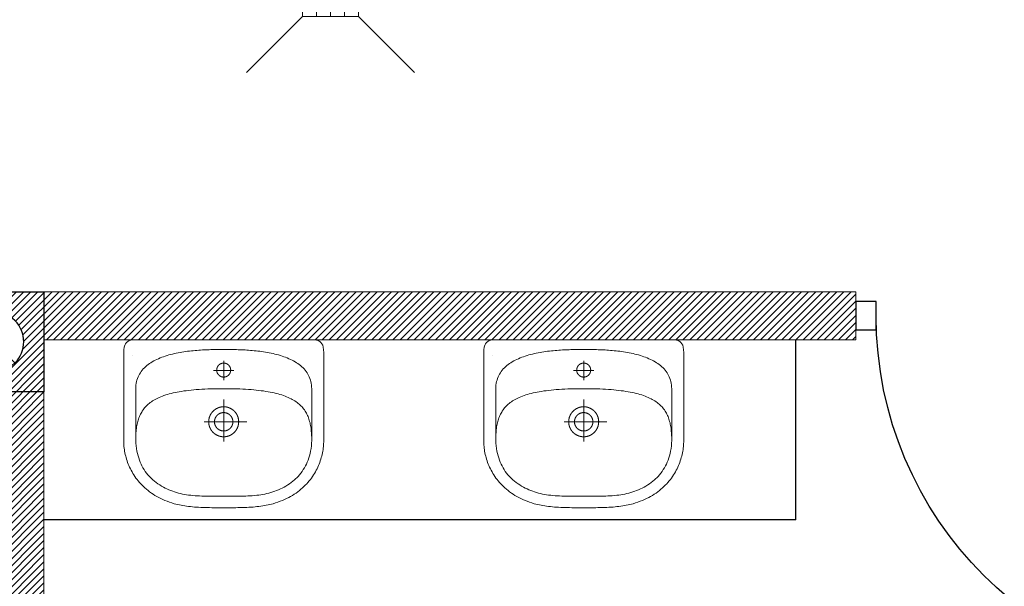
# Model space of a CAD drawing. Header units: inches. Extents: x 27484 to 71626, y -45113 to 39.
# Tile 213 of 256: x 34201 to 34448, y -23283 to -23141. Entities that reach past the tile are written whole.
import ezdxf
from ezdxf.enums import TextEntityAlignment as Align

# ---------------------------------------------------------------- set-up
doc = ezdxf.new("R2010")
doc.units = ezdxf.units.IN
doc.header["$LTSCALE"] = 50
doc.header["$MEASUREMENT"] = 0
for name, color, linetype, lineweight in [('A-ARMATURA', 45, 'Continuous', 5), ('A-SCIANY', 5, 'Continuous', 18), ('A-SLUSARKA', 4, 'Continuous', 13), ('A-ść. istn.', 8, 'Continuous', 0), ('R-MET-DRZ', 7, 'Continuous', 15)]:
    doc.layers.add(name, color=color, linetype=linetype, lineweight=lineweight)
for name, color, linetype in [('B-IWE', 2, 'Continuous'), ('B-IWE-KAN', 7, 'Continuous'), ('R-MET-IWE', 2, 'Continuous'), ('rz_wentylacja', 10, 'Continuous'), ('S-DRZ-', 7, 'Continuous'), ('S-DRZ-O', 7, 'Continuous'), ('S-DRZ-SKRZYD', 5, 'Continuous'), ('S-DRZ-WEGAR', 7, 'Continuous')]:
    doc.layers.add(name, color=color, linetype=linetype)
doc.styles.get("Standard").update_dxf_attribs({"font": 'romans.shx'})

# ---------------------------------------------------------------- blocks, each defined once
blk = doc.blocks.new('A$C3A7D2EB8')
at = {"layer": 'A-ARMATURA'}
for p, q in [((22.71, 16.63), (22.71, 16.63)), ((1.75, 12.95), (1.75, 12.95)), ((2.3, 0.03), (2.3, 0.03)), ((3.75, 0.03), (3.75, 0.03))]:
    blk.add_line(p, q, dxfattribs=at)
for points in [[(-0.01, -21.47), (-0.62, -21.46), (-1.23, -21.46), (-1.83, -21.46), (-2.42, -21.46), (-3, -21.45), (-3.57, -21.44), (-4.14, -21.43), (-4.69, -21.41), (-5.23, -21.39), (-5.77, -21.37), (-6.3, -21.34), (-6.82, -21.31), (-7.33, -21.28), (-7.83, -21.24), (-8.32, -21.19), (-8.8, -21.13), (-9.28, -21.07), (-9.75, -21.01), (-10.21, -20.93), (-10.66, -20.85), (-11.1, -20.76), (-11.53, -20.67), (-11.96, -20.56), (-12.38, -20.45), (-12.38, -20.45), (-12.98, -20.26), (-13.57, -20.07), (-14.14, -19.86), (-14.69, -19.64), (-15.22, -19.41), (-15.74, -19.16), (-16.25, -18.91), (-16.73, -18.64), (-17.2, -18.37), (-17.66, -18.08), (-18.1, -17.78), (-18.52, -17.48), (-18.93, -17.17), (-19.32, -16.85), (-19.7, -16.52), (-20.06, -16.18), (-20.41, -15.84), (-20.75, -15.49), (-21.07, -15.13), (-21.38, -14.77), (-21.67, -14.4), (-21.95, -14.03), (-22.21, -13.65), (-22.46, -13.27), (-22.7, -12.89), (-22.93, -12.5), (-23.14, -12.11), (-23.34, -11.72), (-23.53, -11.32), (-23.71, -10.92), (-23.87, -10.53), (-24.02, -10.13), (-24.16, -9.73), (-24.29, -9.33), (-24.41, -8.93), (-24.52, -8.53), (-24.61, -8.13), (-24.7, -7.73), (-24.77, -7.34), (-24.84, -6.95), (-24.89, -6.56), (-24.93, -6.17), (-24.97, -5.79), (-24.99, -5.41), (-25, -5.03), (-25.01, -4.67), (-25.01, -4.67), (-25.01, 17.36), (-24.98, 18.05), (-24.9, 18.65), (-24.76, 19.14), (-24.57, 19.55), (-24.31, 19.88), (-24, 20.13), (-23.63, 20.32), (-23.19, 20.44), (-22.69, 20.51), (-22.13, 20.53), (-0.01, 20.53), (22.12, 20.53), (22.68, 20.51), (23.18, 20.44), (23.61, 20.32), (23.99, 20.13), (24.3, 19.88), (24.55, 19.55), (24.75, 19.14), (24.88, 18.65), (24.97, 18.05), (24.99, 17.36), (24.99, -4.67), (24.99, -5.03), (24.97, -5.41), (24.95, -5.79), (24.92, -6.17), (24.87, -6.56), (24.82, -6.95), (24.76, -7.34), (24.68, -7.73), (24.6, -8.13), (24.5, -8.53), (24.4, -8.93), (24.28, -9.33), (24.15, -9.73), (24.01, -10.13), (23.86, -10.53), (23.69, -10.92), (23.52, -11.32), (23.33, -11.72), (23.13, -12.11), (22.91, -12.5), (22.69, -12.89), (22.45, -13.27), (22.2, -13.65), (21.93, -14.03), (21.65, -14.4), (21.36, -14.77), (21.05, -15.13), (20.73, -15.49), (20.4, -15.84), (20.05, -16.18), (19.69, -16.52), (19.31, -16.85), (18.91, -17.17), (18.51, -17.48), (18.08, -17.78), (17.64, -18.08), (17.19, -18.37), (16.72, -18.64), (16.23, -18.91), (15.73, -19.16), (15.21, -19.41), (14.67, -19.64), (14.12, -19.86), (13.55, -20.07), (12.97, -20.26), (12.36, -20.45), (12.36, -20.45), (11.94, -20.56), (11.52, -20.67), (11.08, -20.76), (10.64, -20.85), (10.19, -20.93), (9.73, -21.01), (9.26, -21.07), (8.79, -21.13), (8.3, -21.19), (7.81, -21.24), (7.31, -21.28), (6.8, -21.31), (6.28, -21.34), (5.75, -21.37), (5.22, -21.39), (4.67, -21.41), (4.12, -21.43), (3.56, -21.44), (2.99, -21.45), (2.41, -21.46), (1.82, -21.46), (1.22, -21.46), (0.61, -21.46), (-0.01, -21.47)], [(-0.01, -18.53), (0.52, -18.54), (1.05, -18.54), (1.59, -18.54), (2.14, -18.55), (2.69, -18.55), (3.24, -18.55), (3.8, -18.55), (4.36, -18.55), (4.92, -18.54), (5.48, -18.53), (6.04, -18.51), (6.6, -18.48), (7.15, -18.45), (7.69, -18.41), (8.23, -18.36), (8.76, -18.3), (9.28, -18.23), (9.79, -18.15), (10.3, -18.05), (10.8, -17.93), (11.29, -17.81), (11.78, -17.67), (12.27, -17.52), (12.75, -17.35), (13.23, -17.17), (13.7, -16.97), (14.17, -16.76), (14.63, -16.54), (15.08, -16.3), (15.54, -16.04), (15.98, -15.77), (16.42, -15.48), (16.85, -15.17), (17.28, -14.85), (17.71, -14.51), (18.56, -13.69), (18.93, -13.26), (19.28, -12.83), (19.6, -12.39), (19.9, -11.94), (20.17, -11.49), (20.42, -11.02), (20.65, -10.54), (20.87, -10.04), (21.06, -9.53), (21.24, -9), (21.41, -8.46), (21.56, -7.9), (21.7, -7.32), (21.82, -6.65), (21.91, -5.99), (21.97, -5.32), (21.99, -4.64), (21.99, 8.3), (21.98, 8.76), (21.93, 9.21), (21.87, 9.64), (21.78, 10.06), (21.67, 10.46), (21.55, 10.85), (21.39, 11.23), (21.22, 11.6), (21.03, 11.95), (20.83, 12.29), (20.6, 12.61), (20.35, 12.92), (20.09, 13.23), (19.82, 13.51), (19.52, 13.79), (19.22, 14.06), (18.89, 14.31), (18.56, 14.56), (18.21, 14.79), (17.85, 15.01), (17.48, 15.22), (17.09, 15.43), (16.7, 15.62), (16.29, 15.8), (15.88, 15.98), (15.46, 16.14), (15.03, 16.3), (14.59, 16.44), (14.15, 16.58), (13.7, 16.72), (13.25, 16.84), (12.79, 16.95), (12.32, 17.06), (11.86, 17.16), (11.39, 17.26), (10.91, 17.35), (10.44, 17.43), (9.97, 17.5), (9.49, 17.57), (9.02, 17.64), (8.55, 17.69), (8.07, 17.75), (7.61, 17.8), (7.14, 17.84), (6.68, 17.88), (6.22, 17.91), (5.77, 17.94), (5.32, 17.97), (4.88, 17.99), (4.44, 18.01), (4.02, 18.03), (3.6, 18.05), (3.19, 18.06), (2.79, 18.07), (2.4, 18.08), (2.01, 18.08), (1.65, 18.09), (1.29, 18.09), (0.94, 18.09), (0.61, 18.09), (0.3, 18.09), (-0.01, 18.09), (-0.01, 18.09), (-0.31, 18.09), (-0.63, 18.09), (-0.96, 18.09), (-1.3, 18.09), (-1.66, 18.09), (-2.03, 18.08), (-2.41, 18.08), (-2.8, 18.07), (-3.2, 18.06), (-3.61, 18.05), (-4.03, 18.03), (-4.46, 18.01), (-4.89, 17.99), (-5.34, 17.97), (-5.78, 17.94), (-6.24, 17.91), (-6.69, 17.88), (-7.16, 17.84), (-7.62, 17.8), (-8.09, 17.75), (-8.56, 17.69), (-9.03, 17.64), (-9.51, 17.57), (-9.98, 17.5), (-10.46, 17.43), (-10.93, 17.35), (-11.4, 17.26), (-11.87, 17.16), (-12.34, 17.06), (-12.8, 16.95), (-13.26, 16.84), (-13.72, 16.72), (-14.17, 16.58), (-14.61, 16.44), (-15.05, 16.3), (-15.47, 16.14), (-15.9, 15.98), (-16.31, 15.8), (-16.71, 15.62), (-17.11, 15.43), (-17.49, 15.22), (-17.86, 15.01), (-18.23, 14.79), (-18.57, 14.56), (-18.91, 14.31), (-19.23, 14.06), (-19.54, 13.79), (-19.83, 13.51), (-20.11, 13.23), (-20.37, 12.92), (-20.61, 12.61), (-20.84, 12.29), (-21.05, 11.95), (-21.24, 11.6), (-21.41, 11.23), (-21.56, 10.85), (-21.69, 10.46), (-21.8, 10.06), (-21.89, 9.64), (-21.95, 9.21), (-21.99, 8.76), (-22.01, 8.3), (-22.01, 8.3), (-22.01, -4.64), (-21.98, -5.32), (-21.92, -5.99), (-21.84, -6.65), (-21.72, -7.32), (-21.58, -7.9), (-21.42, -8.46), (-21.26, -9), (-21.08, -9.53), (-20.88, -10.04), (-20.67, -10.54), (-20.44, -11.02), (-20.19, -11.49), (-19.91, -11.94), (-19.62, -12.39), (-19.3, -12.83), (-18.95, -13.26), (-18.58, -13.69), (-17.72, -14.51), (-17.3, -14.85), (-16.87, -15.17), (-16.44, -15.48), (-16, -15.77), (-15.55, -16.04), (-15.1, -16.3), (-14.64, -16.54), (-14.18, -16.76), (-13.72, -16.97), (-13.24, -17.17), (-12.77, -17.35), (-12.29, -17.52), (-11.8, -17.67), (-11.31, -17.81), (-10.81, -17.93), (-10.31, -18.05), (-9.81, -18.15), (-9.3, -18.23), (-8.78, -18.3), (-8.25, -18.36), (-7.71, -18.41), (-7.16, -18.45), (-6.61, -18.48), (-6.06, -18.51), (-5.5, -18.53), (-4.94, -18.54), (-4.38, -18.55), (-3.82, -18.55), (-3.26, -18.55), (-2.7, -18.55), (-2.15, -18.55), (-1.61, -18.54), (-1.06, -18.54), (-0.53, -18.54)], [(1.75, 12.94), (1.75, 12.97), (1.75, 12.99), (1.75, 13.01), (1.75, 13.04), (1.75, 13.06), (1.74, 13.08), (1.74, 13.11), (1.74, 13.13), (1.74, 13.15), (1.74, 13.17), (1.73, 13.2), (1.73, 13.22), (1.72, 13.24), (1.72, 13.26), (1.72, 13.29), (1.71, 13.31), (1.71, 13.33), (1.7, 13.35), (1.7, 13.38), (1.69, 13.4), (1.68, 13.42), (1.68, 13.44), (1.67, 13.46), (1.66, 13.49), (1.66, 13.51), (1.65, 13.53), (1.64, 13.55), (1.63, 13.57), (1.63, 13.59), (1.62, 13.61), (1.61, 13.64), (1.6, 13.66), (1.59, 13.68), (1.58, 13.7), (1.57, 13.72), (1.56, 13.74), (1.55, 13.76), (1.54, 13.78), (1.53, 13.8), (1.52, 13.82), (1.5, 13.84), (1.49, 13.86), (1.48, 13.88), (1.47, 13.9), (1.46, 13.92), (1.44, 13.94), (1.43, 13.96), (1.42, 13.97), (1.4, 13.99), (1.39, 14.01), (1.38, 14.03), (1.36, 14.05), (1.35, 14.06), (1.33, 14.08), (1.32, 14.1), (1.3, 14.12), (1.29, 14.13), (1.27, 14.15), (1.25, 14.17), (1.24, 14.18), (1.22, 14.2), (1.21, 14.21), (1.19, 14.23), (1.17, 14.25), (1.16, 14.26), (1.14, 14.28), (1.12, 14.29), (1.1, 14.31), (1.08, 14.32), (1.07, 14.33), (1.05, 14.35), (1.03, 14.36), (1.01, 14.37), (0.99, 14.39), (0.97, 14.4), (0.95, 14.41), (0.94, 14.43), (0.92, 14.44), (0.9, 14.45), (0.88, 14.46), (0.86, 14.47), (0.84, 14.48), (0.82, 14.49), (0.8, 14.51), (0.78, 14.52), (0.76, 14.53), (0.73, 14.54), (0.71, 14.54), (0.69, 14.55), (0.67, 14.56), (0.65, 14.57), (0.63, 14.58), (0.61, 14.59), (0.59, 14.6), (0.56, 14.6), (0.54, 14.61), (0.52, 14.62), (0.5, 14.62), (0.48, 14.63), (0.45, 14.64), (0.43, 14.64), (0.41, 14.65), (0.39, 14.65), (0.37, 14.66), (0.34, 14.66), (0.32, 14.67), (0.3, 14.67), (0.28, 14.68), (0.25, 14.68), (0.23, 14.68), (0.21, 14.68), (0.18, 14.69), (0.16, 14.69), (0.14, 14.69), (0.12, 14.69), (0.09, 14.69), (0.07, 14.7), (0.05, 14.7), (0.02, 14.7), (0, 14.7), (-0.02, 14.7), (-0.04, 14.7), (-0.07, 14.7), (-0.09, 14.69), (-0.11, 14.69), (-0.14, 14.69), (-0.16, 14.69), (-0.18, 14.69), (-0.2, 14.69), (-0.23, 14.68), (-0.25, 14.68), (-0.27, 14.68), (-0.29, 14.67), (-0.32, 14.67), (-0.34, 14.66), (-0.36, 14.66), (-0.38, 14.65), (-0.41, 14.65), (-0.43, 14.64), (-0.45, 14.64), (-0.47, 14.63), (-0.5, 14.63), (-0.52, 14.62), (-0.54, 14.61), (-0.56, 14.6), (-0.58, 14.6), (-0.6, 14.59), (-0.63, 14.58), (-0.65, 14.57), (-0.67, 14.56), (-0.69, 14.56), (-0.71, 14.55), (-0.73, 14.54), (-0.75, 14.53), (-0.77, 14.52), (-0.79, 14.51), (-0.81, 14.5), (-0.83, 14.49), (-0.85, 14.47), (-0.87, 14.46), (-0.89, 14.45), (-0.91, 14.44), (-0.93, 14.43), (-0.95, 14.42), (-0.97, 14.4), (-0.99, 14.39), (-1.01, 14.38), (-1.03, 14.36), (-1.05, 14.35), (-1.06, 14.34), (-1.08, 14.32), (-1.1, 14.31), (-1.12, 14.29), (-1.13, 14.28), (-1.15, 14.26), (-1.17, 14.25), (-1.19, 14.23), (-1.2, 14.22), (-1.22, 14.2), (-1.24, 14.19), (-1.25, 14.17), (-1.27, 14.15), (-1.28, 14.14), (-1.3, 14.12), (-1.31, 14.1), (-1.33, 14.09), (-1.34, 14.07), (-1.36, 14.05), (-1.37, 14.03), (-1.39, 14.01), (-1.4, 14), (-1.41, 13.98), (-1.43, 13.96), (-1.44, 13.94), (-1.45, 13.92), (-1.47, 13.9), (-1.48, 13.88), (-1.49, 13.86), (-1.5, 13.84), (-1.51, 13.82), (-1.53, 13.8), (-1.54, 13.78), (-1.55, 13.76), (-1.56, 13.74), (-1.57, 13.72), (-1.58, 13.7), (-1.59, 13.68), (-1.6, 13.66), (-1.61, 13.64), (-1.62, 13.62), (-1.62, 13.6), (-1.63, 13.58), (-1.64, 13.55), (-1.65, 13.53), (-1.66, 13.51), (-1.66, 13.49), (-1.67, 13.47), (-1.68, 13.45), (-1.68, 13.42), (-1.69, 13.4), (-1.7, 13.38), (-1.7, 13.36), (-1.71, 13.34), (-1.71, 13.31), (-1.72, 13.29), (-1.72, 13.27), (-1.72, 13.25), (-1.73, 13.22), (-1.73, 13.2), (-1.73, 13.18), (-1.74, 13.15), (-1.74, 13.13), (-1.74, 13.11), (-1.74, 13.09), (-1.75, 13.06), (-1.75, 13.04), (-1.75, 13.02), (-1.75, 13), (-1.75, 12.97), (-1.75, 12.95), (-1.75, 12.93), (-1.75, 12.9), (-1.75, 12.88), (-1.75, 12.86), (-1.75, 12.83), (-1.74, 12.81), (-1.74, 12.79), (-1.74, 12.77), (-1.74, 12.74), (-1.74, 12.72), (-1.73, 12.7), (-1.73, 12.68), (-1.73, 12.65), (-1.72, 12.63), (-1.72, 12.61), (-1.71, 12.59), (-1.71, 12.56), (-1.7, 12.54), (-1.7, 12.52), (-1.69, 12.5), (-1.68, 12.47), (-1.68, 12.45), (-1.67, 12.43), (-1.67, 12.41), (-1.66, 12.39), (-1.65, 12.37), (-1.64, 12.34), (-1.63, 12.32), (-1.63, 12.3), (-1.62, 12.28), (-1.61, 12.26), (-1.6, 12.24), (-1.59, 12.22), (-1.58, 12.2), (-1.57, 12.18), (-1.56, 12.15), (-1.55, 12.13), (-1.54, 12.11), (-1.53, 12.09), (-1.52, 12.07), (-1.51, 12.05), (-1.49, 12.03), (-1.48, 12.02), (-1.47, 12), (-1.46, 11.98), (-1.44, 11.96), (-1.43, 11.94), (-1.42, 11.92), (-1.4, 11.9), (-1.39, 11.88), (-1.38, 11.87), (-1.36, 11.85), (-1.35, 11.83), (-1.33, 11.81), (-1.32, 11.79), (-1.3, 11.78), (-1.29, 11.76), (-1.27, 11.74), (-1.26, 11.73), (-1.24, 11.71), (-1.22, 11.7), (-1.21, 11.68), (-1.19, 11.66), (-1.17, 11.65), (-1.16, 11.63), (-1.14, 11.62), (-1.12, 11.6), (-1.1, 11.59), (-1.09, 11.57), (-1.07, 11.56), (-1.05, 11.55), (-1.03, 11.53), (-1.01, 11.52), (-0.99, 11.51), (-0.97, 11.49), (-0.96, 11.48), (-0.94, 11.47), (-0.92, 11.46), (-0.9, 11.44), (-0.88, 11.43), (-0.86, 11.42), (-0.84, 11.41), (-0.82, 11.4), (-0.8, 11.39), (-0.78, 11.38), (-0.76, 11.37), (-0.73, 11.36), (-0.71, 11.35), (-0.69, 11.34), (-0.67, 11.33), (-0.65, 11.32), (-0.63, 11.31), (-0.61, 11.31), (-0.59, 11.3), (-0.56, 11.29), (-0.54, 11.28), (-0.52, 11.28), (-0.5, 11.27), (-0.48, 11.26), (-0.46, 11.26), (-0.43, 11.25), (-0.41, 11.25), (-0.39, 11.24), (-0.37, 11.24), (-0.34, 11.23), (-0.32, 11.23), (-0.3, 11.22), (-0.28, 11.22), (-0.25, 11.22), (-0.23, 11.21), (-0.21, 11.21), (-0.19, 11.21), (-0.16, 11.2), (-0.14, 11.2), (-0.12, 11.2), (-0.09, 11.2), (-0.07, 11.2), (-0.05, 11.2), (-0.03, 11.2), (0, 11.2), (0.02, 11.2), (0.04, 11.2), (0.07, 11.2), (0.09, 11.2), (0.11, 11.2), (0.13, 11.2), (0.16, 11.2), (0.18, 11.21), (0.2, 11.21), (0.23, 11.21), (0.25, 11.21), (0.27, 11.22), (0.29, 11.22), (0.32, 11.23), (0.34, 11.23), (0.36, 11.23), (0.38, 11.24), (0.41, 11.24), (0.43, 11.25), (0.45, 11.26), (0.47, 11.26), (0.49, 11.27), (0.52, 11.28), (0.54, 11.28), (0.56, 11.29), (0.58, 11.3), (0.6, 11.3), (0.62, 11.31), (0.65, 11.32), (0.67, 11.33), (0.69, 11.34), (0.71, 11.35), (0.73, 11.36), (0.75, 11.37), (0.77, 11.38), (0.79, 11.39), (0.81, 11.4), (0.83, 11.41), (0.85, 11.42), (0.87, 11.43), (0.89, 11.44), (0.91, 11.45), (0.93, 11.47), (0.95, 11.48), (0.97, 11.49), (0.99, 11.5), (1.01, 11.52), (1.03, 11.53), (1.04, 11.54), (1.06, 11.56), (1.08, 11.57), (1.1, 11.59), (1.12, 11.6), (1.13, 11.61), (1.15, 11.63), (1.17, 11.65), (1.19, 11.66), (1.2, 11.68), (1.22, 11.69), (1.24, 11.71), (1.25, 11.72), (1.27, 11.74), (1.28, 11.76), (1.3, 11.77), (1.31, 11.79), (1.33, 11.81), (1.34, 11.83), (1.36, 11.84), (1.37, 11.86), (1.39, 11.88), (1.4, 11.9), (1.41, 11.92), (1.43, 11.94), (1.44, 11.95), (1.45, 11.97), (1.47, 11.99), (1.48, 12.01), (1.49, 12.03), (1.5, 12.05), (1.51, 12.07), (1.53, 12.09), (1.54, 12.11), (1.55, 12.13), (1.56, 12.15), (1.57, 12.17), (1.58, 12.19), (1.59, 12.21), (1.6, 12.23), (1.61, 12.25), (1.62, 12.28), (1.62, 12.3), (1.63, 12.32), (1.64, 12.34), (1.65, 12.36), (1.66, 12.38), (1.66, 12.4), (1.67, 12.43), (1.68, 12.45), (1.68, 12.47), (1.69, 12.49), (1.7, 12.51), (1.7, 12.54), (1.71, 12.56), (1.71, 12.58), (1.72, 12.6), (1.72, 12.63), (1.72, 12.65), (1.73, 12.67), (1.73, 12.69), (1.73, 12.72), (1.74, 12.74), (1.74, 12.76), (1.74, 12.78), (1.74, 12.81), (1.75, 12.83), (1.75, 12.85), (1.75, 12.88), (1.75, 12.9), (1.75, 12.92), (1.75, 12.94)], [(3.75, 0.02), (3.75, 0.06), (3.75, 0.09), (3.75, 0.12), (3.75, 0.16), (3.75, 0.19), (3.74, 0.22), (3.74, 0.26), (3.74, 0.29), (3.74, 0.32), (3.74, 0.36), (3.73, 0.39), (3.73, 0.42), (3.73, 0.46), (3.72, 0.49), (3.72, 0.52), (3.71, 0.56), (3.71, 0.59), (3.7, 0.62), (3.7, 0.66), (3.69, 0.69), (3.68, 0.72), (3.68, 0.76), (3.67, 0.79), (3.66, 0.82), (3.66, 0.85), (3.65, 0.89), (3.64, 0.92), (3.63, 0.95), (3.63, 0.99), (3.62, 1.02), (3.61, 1.05), (3.6, 1.08), (3.59, 1.11), (3.58, 1.15), (3.57, 1.18), (3.56, 1.21), (3.55, 1.24), (3.54, 1.27), (3.53, 1.31), (3.51, 1.34), (3.5, 1.37), (3.49, 1.4), (3.48, 1.43), (3.46, 1.46), (3.45, 1.49), (3.44, 1.52), (3.42, 1.55), (3.41, 1.59), (3.4, 1.62), (3.38, 1.65), (3.37, 1.68), (3.35, 1.71), (3.34, 1.74), (3.32, 1.77), (3.31, 1.8), (3.29, 1.83), (3.27, 1.85), (3.26, 1.88), (3.24, 1.91), (3.22, 1.94), (3.21, 1.97), (3.19, 2), (3.17, 2.03), (3.15, 2.06), (3.14, 2.08), (3.12, 2.11), (3.1, 2.14), (3.08, 2.17), (3.06, 2.19), (3.04, 2.22), (3.02, 2.25), (3, 2.28), (2.98, 2.3), (2.96, 2.33), (2.94, 2.36), (2.92, 2.38), (2.9, 2.41), (2.88, 2.43), (2.85, 2.46), (2.83, 2.49), (2.81, 2.51), (2.79, 2.54), (2.76, 2.56), (2.74, 2.59), (2.72, 2.61), (2.7, 2.63), (2.67, 2.66), (2.65, 2.68), (2.63, 2.71), (2.6, 2.73), (2.58, 2.75), (2.55, 2.77), (2.53, 2.8), (2.5, 2.82), (2.48, 2.84), (2.45, 2.86), (2.43, 2.89), (2.4, 2.91), (2.38, 2.93), (2.35, 2.95), (2.32, 2.97), (2.3, 2.99), (2.27, 3.01), (2.24, 3.03), (2.22, 3.05), (2.19, 3.07), (2.16, 3.09), (2.13, 3.11), (2.11, 3.13), (2.08, 3.15), (2.05, 3.17), (2.02, 3.19), (1.99, 3.2), (1.97, 3.22), (1.94, 3.24), (1.91, 3.26), (1.88, 3.27), (1.85, 3.29), (1.82, 3.31), (1.79, 3.32), (1.76, 3.34), (1.73, 3.35), (1.7, 3.37), (1.67, 3.38), (1.64, 3.4), (1.61, 3.41), (1.58, 3.43), (1.55, 3.44), (1.52, 3.46), (1.49, 3.47), (1.46, 3.48), (1.43, 3.49), (1.4, 3.51), (1.37, 3.52), (1.33, 3.53), (1.3, 3.54), (1.27, 3.56), (1.24, 3.57), (1.21, 3.58), (1.18, 3.59), (1.14, 3.6), (1.11, 3.61), (1.08, 3.62), (1.05, 3.63), (1.02, 3.64), (0.98, 3.65), (0.95, 3.65), (0.92, 3.66), (0.89, 3.67), (0.85, 3.68), (0.82, 3.69), (0.79, 3.69), (0.75, 3.7), (0.72, 3.71), (0.69, 3.71), (0.66, 3.72), (0.62, 3.73), (0.59, 3.73), (0.56, 3.74), (0.52, 3.74), (0.49, 3.75), (0.46, 3.75), (0.42, 3.75), (0.39, 3.76), (0.36, 3.76), (0.32, 3.76), (0.29, 3.77), (0.26, 3.77), (0.22, 3.77), (0.19, 3.77), (0.16, 3.77), (0.12, 3.78), (0.09, 3.78), (0.05, 3.78), (0.02, 3.78), (-0.01, 3.78), (-0.05, 3.78), (-0.08, 3.78), (-0.11, 3.78), (-0.15, 3.77), (-0.18, 3.77), (-0.21, 3.77), (-0.25, 3.77), (-0.28, 3.77), (-0.31, 3.76), (-0.35, 3.76), (-0.38, 3.76), (-0.41, 3.75), (-0.45, 3.75), (-0.48, 3.75), (-0.51, 3.74), (-0.55, 3.74), (-0.58, 3.73), (-0.61, 3.73), (-0.65, 3.72), (-0.68, 3.72), (-0.71, 3.71), (-0.75, 3.7), (-0.78, 3.7), (-0.81, 3.69), (-0.84, 3.68), (-0.88, 3.67), (-0.91, 3.67), (-0.94, 3.66), (-0.97, 3.65), (-1.01, 3.64), (-1.04, 3.63), (-1.07, 3.62), (-1.1, 3.61), (-1.14, 3.6), (-1.17, 3.59), (-1.2, 3.58), (-1.23, 3.57), (-1.26, 3.56), (-1.29, 3.55), (-1.33, 3.54), (-1.36, 3.52), (-1.39, 3.51), (-1.42, 3.5), (-1.45, 3.49), (-1.48, 3.47), (-1.51, 3.46), (-1.54, 3.45), (-1.57, 3.43), (-1.6, 3.42), (-1.63, 3.4), (-1.66, 3.39), (-1.69, 3.37), (-1.72, 3.36), (-1.75, 3.34), (-1.78, 3.33), (-1.81, 3.31), (-1.84, 3.29), (-1.87, 3.28), (-1.9, 3.26), (-1.93, 3.24), (-1.96, 3.23), (-1.99, 3.21), (-2.01, 3.19), (-2.04, 3.17), (-2.07, 3.15), (-2.1, 3.13), (-2.13, 3.12), (-2.15, 3.1), (-2.18, 3.08), (-2.21, 3.06), (-2.24, 3.04), (-2.26, 3.02), (-2.29, 3), (-2.32, 2.98), (-2.34, 2.96), (-2.37, 2.93), (-2.39, 2.91), (-2.42, 2.89), (-2.45, 2.87), (-2.47, 2.85), (-2.5, 2.83), (-2.52, 2.8), (-2.55, 2.78), (-2.57, 2.76), (-2.59, 2.73), (-2.62, 2.71), (-2.64, 2.69), (-2.67, 2.66), (-2.69, 2.64), (-2.71, 2.62), (-2.74, 2.59), (-2.76, 2.57), (-2.78, 2.54), (-2.8, 2.52), (-2.83, 2.49), (-2.85, 2.47), (-2.87, 2.44), (-2.89, 2.42), (-2.91, 2.39), (-2.93, 2.36), (-2.95, 2.34), (-2.97, 2.31), (-3, 2.28), (-3.02, 2.26), (-3.03, 2.23), (-3.05, 2.2), (-3.07, 2.18), (-3.09, 2.15), (-3.11, 2.12), (-3.13, 2.09), (-3.15, 2.06), (-3.17, 2.04), (-3.18, 2.01), (-3.2, 1.98), (-3.22, 1.95), (-3.24, 1.92), (-3.25, 1.89), (-3.27, 1.86), (-3.29, 1.83), (-3.3, 1.8), (-3.32, 1.77), (-3.33, 1.74), (-3.35, 1.71), (-3.36, 1.68), (-3.38, 1.65), (-3.39, 1.62), (-3.41, 1.59), (-3.42, 1.56), (-3.43, 1.53), (-3.45, 1.5), (-3.46, 1.47), (-3.47, 1.44), (-3.49, 1.41), (-3.5, 1.38), (-3.51, 1.35), (-3.52, 1.31), (-3.53, 1.28), (-3.54, 1.25), (-3.56, 1.22), (-3.57, 1.19), (-3.58, 1.16), (-3.59, 1.12), (-3.6, 1.09), (-3.61, 1.06), (-3.61, 1.03), (-3.62, 0.99), (-3.63, 0.96), (-3.64, 0.93), (-3.65, 0.9), (-3.66, 0.86), (-3.66, 0.83), (-3.67, 0.8), (-3.68, 0.77), (-3.68, 0.73), (-3.69, 0.7), (-3.7, 0.67), (-3.7, 0.63), (-3.71, 0.6), (-3.71, 0.57), (-3.72, 0.53), (-3.72, 0.5), (-3.72, 0.47), (-3.73, 0.43), (-3.73, 0.4), (-3.73, 0.37), (-3.74, 0.33), (-3.74, 0.3), (-3.74, 0.27), (-3.74, 0.23), (-3.75, 0.2), (-3.75, 0.17), (-3.75, 0.13), (-3.75, 0.1), (-3.75, 0.07), (-3.75, 0.03), (-3.75, 0), (-3.75, -0.04), (-3.75, -0.07), (-3.75, -0.1), (-3.75, -0.14), (-3.74, -0.17), (-3.74, -0.2), (-3.74, -0.24), (-3.74, -0.27), (-3.74, -0.3), (-3.73, -0.34), (-3.73, -0.37), (-3.73, -0.4), (-3.72, -0.44), (-3.72, -0.47), (-3.71, -0.5), (-3.71, -0.54), (-3.7, -0.57), (-3.7, -0.6), (-3.69, -0.64), (-3.68, -0.67), (-3.68, -0.7), (-3.67, -0.73), (-3.66, -0.77), (-3.66, -0.8), (-3.65, -0.83), (-3.64, -0.87), (-3.63, -0.9), (-3.63, -0.93), (-3.62, -0.96), (-3.61, -1), (-3.6, -1.03), (-3.59, -1.06), (-3.58, -1.09), (-3.57, -1.12), (-3.56, -1.16), (-3.55, -1.19), (-3.54, -1.22), (-3.53, -1.25), (-3.51, -1.28), (-3.5, -1.31), (-3.49, -1.35), (-3.48, -1.38), (-3.46, -1.41), (-3.45, -1.44), (-3.44, -1.47), (-3.43, -1.5), (-3.41, -1.53), (-3.4, -1.56), (-3.38, -1.59), (-3.37, -1.62), (-3.35, -1.65), (-3.34, -1.68), (-3.32, -1.71), (-3.31, -1.74), (-3.29, -1.77), (-3.27, -1.8), (-3.26, -1.83), (-3.24, -1.86), (-3.22, -1.89), (-3.21, -1.92), (-3.19, -1.94), (-3.17, -1.97), (-3.15, -2), (-3.14, -2.03), (-3.12, -2.06), (-3.1, -2.09), (-3.08, -2.11), (-3.06, -2.14), (-3.04, -2.17), (-3.02, -2.19), (-3, -2.22), (-2.98, -2.25), (-2.96, -2.28), (-2.94, -2.3), (-2.92, -2.33), (-2.9, -2.35), (-2.88, -2.38), (-2.85, -2.41), (-2.83, -2.43), (-2.81, -2.46), (-2.79, -2.48), (-2.77, -2.51), (-2.74, -2.53), (-2.72, -2.55), (-2.7, -2.58), (-2.67, -2.6), (-2.65, -2.63), (-2.63, -2.65), (-2.6, -2.67), (-2.58, -2.7), (-2.55, -2.72), (-2.53, -2.74), (-2.5, -2.77), (-2.48, -2.79), (-2.45, -2.81), (-2.43, -2.83), (-2.4, -2.85), (-2.38, -2.87), (-2.35, -2.9), (-2.32, -2.92), (-2.3, -2.94), (-2.27, -2.96), (-2.24, -2.98), (-2.22, -3), (-2.19, -3.02), (-2.16, -3.04), (-2.13, -3.06), (-2.11, -3.08), (-2.08, -3.09), (-2.05, -3.11), (-2.02, -3.13), (-1.99, -3.15), (-1.97, -3.17), (-1.94, -3.18), (-1.91, -3.2), (-1.88, -3.22), (-1.85, -3.23), (-1.82, -3.25), (-1.79, -3.27), (-1.76, -3.28), (-1.73, -3.3), (-1.7, -3.31), (-1.67, -3.33), (-1.64, -3.34), (-1.61, -3.36), (-1.58, -3.37), (-1.55, -3.39), (-1.52, -3.4), (-1.49, -3.41), (-1.46, -3.43), (-1.43, -3.44), (-1.4, -3.45), (-1.37, -3.47), (-1.33, -3.48), (-1.3, -3.49), (-1.27, -3.5), (-1.24, -3.51), (-1.21, -3.52), (-1.18, -3.53), (-1.14, -3.54), (-1.11, -3.55), (-1.08, -3.56), (-1.05, -3.57), (-1.02, -3.58), (-0.98, -3.59), (-0.95, -3.6), (-0.92, -3.61), (-0.89, -3.62), (-0.85, -3.62), (-0.82, -3.63), (-0.79, -3.64), (-0.75, -3.65), (-0.72, -3.65), (-0.69, -3.66), (-0.66, -3.66), (-0.62, -3.67), (-0.59, -3.68), (-0.56, -3.68), (-0.52, -3.69), (-0.49, -3.69), (-0.46, -3.69), (-0.42, -3.7), (-0.39, -3.7), (-0.36, -3.71), (-0.32, -3.71), (-0.29, -3.71), (-0.26, -3.71), (-0.22, -3.72), (-0.19, -3.72), (-0.16, -3.72), (-0.12, -3.72), (-0.09, -3.72), (-0.06, -3.72), (-0.02, -3.72), (0.01, -3.72), (0.05, -3.72), (0.08, -3.72), (0.11, -3.72), (0.15, -3.72), (0.18, -3.72), (0.21, -3.72), (0.25, -3.71), (0.28, -3.71), (0.31, -3.71), (0.35, -3.71), (0.38, -3.7), (0.41, -3.7), (0.45, -3.7), (0.48, -3.69), (0.51, -3.69), (0.55, -3.68), (0.58, -3.68), (0.61, -3.67), (0.65, -3.67), (0.68, -3.66), (0.71, -3.65), (0.75, -3.65), (0.78, -3.64), (0.81, -3.63), (0.84, -3.63), (0.88, -3.62), (0.91, -3.61), (0.94, -3.6), (0.97, -3.59), (1.01, -3.59), (1.04, -3.58), (1.07, -3.57), (1.1, -3.56), (1.13, -3.55), (1.17, -3.54), (1.2, -3.53), (1.23, -3.52), (1.26, -3.5), (1.29, -3.49), (1.33, -3.48), (1.36, -3.47), (1.39, -3.46), (1.42, -3.44), (1.45, -3.43), (1.48, -3.42), (1.51, -3.4), (1.54, -3.39), (1.57, -3.38), (1.6, -3.36), (1.63, -3.35), (1.66, -3.33), (1.69, -3.32), (1.72, -3.3), (1.75, -3.29), (1.78, -3.27), (1.81, -3.26), (1.84, -3.24), (1.87, -3.22), (1.9, -3.21), (1.93, -3.19), (1.96, -3.17), (1.99, -3.15), (2.01, -3.14), (2.04, -3.12), (2.07, -3.1), (2.1, -3.08), (2.13, -3.06), (2.15, -3.04), (2.18, -3.02), (2.21, -3), (2.24, -2.98), (2.26, -2.96), (2.29, -2.94), (2.32, -2.92), (2.34, -2.9), (2.37, -2.88), (2.39, -2.86), (2.42, -2.84), (2.44, -2.82), (2.47, -2.79), (2.5, -2.77), (2.52, -2.75), (2.55, -2.73), (2.57, -2.7), (2.59, -2.68), (2.62, -2.66), (2.64, -2.63), (2.67, -2.61), (2.69, -2.59), (2.71, -2.56), (2.74, -2.54), (2.76, -2.51), (2.78, -2.49), (2.8, -2.46), (2.83, -2.44), (2.85, -2.41), (2.87, -2.39), (2.89, -2.36), (2.91, -2.34), (2.93, -2.31), (2.95, -2.28), (2.97, -2.26), (2.99, -2.23), (3.01, -2.2), (3.03, -2.18), (3.05, -2.15), (3.07, -2.12), (3.09, -2.09), (3.11, -2.07), (3.13, -2.04), (3.15, -2.01), (3.17, -1.98), (3.18, -1.95), (3.2, -1.92), (3.22, -1.9), (3.24, -1.87), (3.25, -1.84), (3.27, -1.81), (3.29, -1.78), (3.3, -1.75), (3.32, -1.72), (3.33, -1.69), (3.35, -1.66), (3.36, -1.63), (3.38, -1.6), (3.39, -1.57), (3.41, -1.54), (3.42, -1.51), (3.43, -1.48), (3.45, -1.45), (3.46, -1.42), (3.47, -1.39), (3.49, -1.35), (3.5, -1.32), (3.51, -1.29), (3.52, -1.26), (3.53, -1.23), (3.54, -1.2), (3.56, -1.17), (3.57, -1.13), (3.58, -1.1), (3.59, -1.07), (3.6, -1.04), (3.61, -1), (3.61, -0.97), (3.62, -0.94), (3.63, -0.91), (3.64, -0.88), (3.65, -0.84), (3.66, -0.81), (3.66, -0.78), (3.67, -0.74), (3.68, -0.71), (3.68, -0.68), (3.69, -0.65), (3.7, -0.61), (3.7, -0.58), (3.71, -0.55), (3.71, -0.51), (3.72, -0.48), (3.72, -0.45), (3.72, -0.41), (3.73, -0.38), (3.73, -0.35), (3.73, -0.31), (3.74, -0.28), (3.74, -0.25), (3.74, -0.21), (3.74, -0.18), (3.75, -0.15), (3.75, -0.11), (3.75, -0.08), (3.75, -0.05), (3.75, -0.01), (3.75, 0.02)], [(2.3, 0.02), (2.3, 0.05), (2.3, 0.08), (2.3, 0.1), (2.3, 0.13), (2.3, 0.16), (2.29, 0.18), (2.29, 0.21), (2.29, 0.23), (2.29, 0.26), (2.29, 0.29), (2.28, 0.31), (2.28, 0.34), (2.27, 0.36), (2.27, 0.39), (2.27, 0.42), (2.26, 0.44), (2.26, 0.47), (2.25, 0.49), (2.25, 0.52), (2.24, 0.55), (2.23, 0.57), (2.23, 0.6), (2.22, 0.62), (2.21, 0.65), (2.21, 0.67), (2.2, 0.7), (2.19, 0.72), (2.18, 0.75), (2.18, 0.77), (2.17, 0.8), (2.16, 0.82), (2.15, 0.85), (2.14, 0.87), (2.13, 0.9), (2.12, 0.92), (2.11, 0.94), (2.1, 0.97), (2.09, 0.99), (2.08, 1.02), (2.07, 1.04), (2.05, 1.06), (2.04, 1.09), (2.03, 1.11), (2.02, 1.13), (2, 1.16), (1.99, 1.18), (1.98, 1.2), (1.96, 1.22), (1.95, 1.25), (1.94, 1.27), (1.92, 1.29), (1.91, 1.31), (1.89, 1.33), (1.88, 1.36), (1.86, 1.38), (1.85, 1.4), (1.83, 1.42), (1.81, 1.44), (1.8, 1.46), (1.78, 1.48), (1.77, 1.5), (1.75, 1.52), (1.73, 1.54), (1.71, 1.56), (1.7, 1.58), (1.68, 1.6), (1.66, 1.62), (1.64, 1.64), (1.62, 1.66), (1.6, 1.67), (1.59, 1.69), (1.57, 1.71), (1.55, 1.73), (1.53, 1.75), (1.51, 1.76), (1.49, 1.78), (1.47, 1.8), (1.45, 1.81), (1.43, 1.83), (1.41, 1.85), (1.39, 1.86), (1.36, 1.88), (1.34, 1.89), (1.32, 1.91), (1.3, 1.92), (1.28, 1.94), (1.26, 1.95), (1.23, 1.97), (1.21, 1.98), (1.19, 2), (1.17, 2.01), (1.14, 2.02), (1.12, 2.03), (1.1, 2.05), (1.08, 2.06), (1.05, 2.07), (1.03, 2.08), (1.01, 2.1), (0.98, 2.11), (0.96, 2.12), (0.93, 2.13), (0.91, 2.14), (0.89, 2.15), (0.86, 2.16), (0.84, 2.17), (0.81, 2.18), (0.79, 2.19), (0.76, 2.2), (0.74, 2.21), (0.71, 2.21), (0.69, 2.22), (0.66, 2.23), (0.64, 2.24), (0.61, 2.24), (0.59, 2.25), (0.56, 2.26), (0.54, 2.26), (0.51, 2.27), (0.49, 2.28), (0.46, 2.28), (0.43, 2.29), (0.41, 2.29), (0.38, 2.3), (0.36, 2.3), (0.33, 2.3), (0.3, 2.31), (0.28, 2.31), (0.25, 2.31), (0.23, 2.32), (0.2, 2.32), (0.17, 2.32), (0.15, 2.32), (0.12, 2.32), (0.09, 2.33), (0.07, 2.33), (0.04, 2.33), (0.02, 2.33), (-0.01, 2.33), (-0.04, 2.33), (-0.06, 2.33), (-0.09, 2.33), (-0.12, 2.32), (-0.14, 2.32), (-0.17, 2.32), (-0.19, 2.32), (-0.22, 2.32), (-0.25, 2.31), (-0.27, 2.31), (-0.3, 2.31), (-0.32, 2.3), (-0.35, 2.3), (-0.38, 2.3), (-0.4, 2.29), (-0.43, 2.29), (-0.45, 2.28), (-0.48, 2.28), (-0.51, 2.27), (-0.53, 2.26), (-0.56, 2.26), (-0.58, 2.25), (-0.61, 2.25), (-0.63, 2.24), (-0.66, 2.23), (-0.68, 2.22), (-0.71, 2.22), (-0.73, 2.21), (-0.76, 2.2), (-0.78, 2.19), (-0.81, 2.18), (-0.83, 2.17), (-0.86, 2.16), (-0.88, 2.15), (-0.9, 2.14), (-0.93, 2.13), (-0.95, 2.12), (-0.98, 2.11), (-1, 2.1), (-1.02, 2.09), (-1.05, 2.07), (-1.07, 2.06), (-1.09, 2.05), (-1.12, 2.04), (-1.14, 2.02), (-1.16, 2.01), (-1.19, 2), (-1.21, 1.98), (-1.23, 1.97), (-1.25, 1.96), (-1.27, 1.94), (-1.3, 1.93), (-1.32, 1.91), (-1.34, 1.9), (-1.36, 1.88), (-1.38, 1.87), (-1.4, 1.85), (-1.42, 1.83), (-1.44, 1.82), (-1.46, 1.8), (-1.48, 1.78), (-1.5, 1.77), (-1.52, 1.75), (-1.54, 1.73), (-1.56, 1.71), (-1.58, 1.7), (-1.6, 1.68), (-1.62, 1.66), (-1.64, 1.64), (-1.66, 1.62), (-1.67, 1.6), (-1.69, 1.58), (-1.71, 1.57), (-1.73, 1.55), (-1.75, 1.53), (-1.76, 1.51), (-1.78, 1.49), (-1.8, 1.46), (-1.81, 1.44), (-1.83, 1.42), (-1.84, 1.4), (-1.86, 1.38), (-1.87, 1.36), (-1.89, 1.34), (-1.9, 1.32), (-1.92, 1.3), (-1.93, 1.27), (-1.95, 1.25), (-1.96, 1.23), (-1.97, 1.21), (-1.99, 1.18), (-2, 1.16), (-2.01, 1.14), (-2.03, 1.11), (-2.04, 1.09), (-2.05, 1.07), (-2.06, 1.04), (-2.07, 1.02), (-2.09, 1), (-2.1, 0.97), (-2.11, 0.95), (-2.12, 0.93), (-2.13, 0.9), (-2.14, 0.88), (-2.15, 0.85), (-2.16, 0.83), (-2.17, 0.8), (-2.17, 0.78), (-2.18, 0.75), (-2.19, 0.73), (-2.2, 0.7), (-2.21, 0.68), (-2.21, 0.65), (-2.22, 0.63), (-2.23, 0.6), (-2.23, 0.58), (-2.24, 0.55), (-2.25, 0.53), (-2.25, 0.5), (-2.26, 0.47), (-2.26, 0.45), (-2.27, 0.42), (-2.27, 0.4), (-2.27, 0.37), (-2.28, 0.34), (-2.28, 0.32), (-2.28, 0.29), (-2.29, 0.27), (-2.29, 0.24), (-2.29, 0.21), (-2.29, 0.19), (-2.3, 0.16), (-2.3, 0.14), (-2.3, 0.11), (-2.3, 0.08), (-2.3, 0.06), (-2.3, 0.03), (-2.3, 0), (-2.3, -0.02), (-2.3, -0.05), (-2.3, -0.07), (-2.3, -0.1), (-2.29, -0.13), (-2.29, -0.15), (-2.29, -0.18), (-2.29, -0.21), (-2.29, -0.23), (-2.28, -0.26), (-2.28, -0.28), (-2.28, -0.31), (-2.27, -0.34), (-2.27, -0.36), (-2.26, -0.39), (-2.26, -0.41), (-2.25, -0.44), (-2.25, -0.47), (-2.24, -0.49), (-2.23, -0.52), (-2.23, -0.54), (-2.22, -0.57), (-2.21, -0.59), (-2.21, -0.62), (-2.2, -0.64), (-2.19, -0.67), (-2.18, -0.69), (-2.18, -0.72), (-2.17, -0.74), (-2.16, -0.77), (-2.15, -0.79), (-2.14, -0.82), (-2.13, -0.84), (-2.12, -0.87), (-2.11, -0.89), (-2.1, -0.91), (-2.09, -0.94), (-2.08, -0.96), (-2.07, -0.98), (-2.05, -1.01), (-2.04, -1.03), (-2.03, -1.06), (-2.02, -1.08), (-2, -1.1), (-1.99, -1.12), (-1.98, -1.15), (-1.96, -1.17), (-1.95, -1.19), (-1.94, -1.21), (-1.92, -1.24), (-1.91, -1.26), (-1.89, -1.28), (-1.88, -1.3), (-1.86, -1.32), (-1.85, -1.34), (-1.83, -1.36), (-1.82, -1.39), (-1.8, -1.41), (-1.78, -1.43), (-1.77, -1.45), (-1.75, -1.47), (-1.73, -1.49), (-1.71, -1.51), (-1.7, -1.53), (-1.68, -1.55), (-1.66, -1.56), (-1.64, -1.58), (-1.62, -1.6), (-1.61, -1.62), (-1.59, -1.64), (-1.57, -1.66), (-1.55, -1.67), (-1.53, -1.69), (-1.51, -1.71), (-1.49, -1.73), (-1.47, -1.74), (-1.45, -1.76), (-1.43, -1.78), (-1.41, -1.79), (-1.39, -1.81), (-1.37, -1.82), (-1.34, -1.84), (-1.32, -1.85), (-1.3, -1.87), (-1.28, -1.88), (-1.26, -1.9), (-1.24, -1.91), (-1.21, -1.93), (-1.19, -1.94), (-1.17, -1.95), (-1.15, -1.97), (-1.12, -1.98), (-1.1, -1.99), (-1.08, -2.01), (-1.05, -2.02), (-1.03, -2.03), (-1.01, -2.04), (-0.98, -2.05), (-0.96, -2.06), (-0.93, -2.07), (-0.91, -2.09), (-0.89, -2.1), (-0.86, -2.11), (-0.84, -2.11), (-0.81, -2.12), (-0.79, -2.13), (-0.76, -2.14), (-0.74, -2.15), (-0.71, -2.16), (-0.69, -2.17), (-0.66, -2.18), (-0.64, -2.18), (-0.61, -2.19), (-0.59, -2.2), (-0.56, -2.2), (-0.54, -2.21), (-0.51, -2.22), (-0.49, -2.22), (-0.46, -2.23), (-0.43, -2.23), (-0.41, -2.24), (-0.38, -2.24), (-0.36, -2.24), (-0.33, -2.25), (-0.3, -2.25), (-0.28, -2.26), (-0.25, -2.26), (-0.23, -2.26), (-0.2, -2.26), (-0.17, -2.27), (-0.15, -2.27), (-0.12, -2.27), (-0.1, -2.27), (-0.07, -2.27), (-0.04, -2.27), (-0.02, -2.27), (0.01, -2.27), (0.04, -2.27), (0.06, -2.27), (0.09, -2.27), (0.11, -2.27), (0.14, -2.27), (0.17, -2.27), (0.19, -2.26), (0.22, -2.26), (0.25, -2.26), (0.27, -2.26), (0.3, -2.25), (0.32, -2.25), (0.35, -2.25), (0.38, -2.24), (0.4, -2.24), (0.43, -2.23), (0.45, -2.23), (0.48, -2.22), (0.5, -2.22), (0.53, -2.21), (0.56, -2.2), (0.58, -2.2), (0.61, -2.19), (0.63, -2.18), (0.66, -2.18), (0.68, -2.17), (0.71, -2.16), (0.73, -2.15), (0.76, -2.14), (0.78, -2.14), (0.81, -2.13), (0.83, -2.12), (0.86, -2.11), (0.88, -2.1), (0.9, -2.09), (0.93, -2.08), (0.95, -2.07), (0.98, -2.06), (1, -2.04), (1.02, -2.03), (1.05, -2.02), (1.07, -2.01), (1.09, -2), (1.12, -1.98), (1.14, -1.97), (1.16, -1.96), (1.18, -1.94), (1.21, -1.93), (1.23, -1.92), (1.25, -1.9), (1.27, -1.89), (1.3, -1.87), (1.32, -1.86), (1.34, -1.84), (1.36, -1.83), (1.38, -1.81), (1.4, -1.8), (1.42, -1.78), (1.44, -1.76), (1.46, -1.75), (1.48, -1.73), (1.5, -1.71), (1.52, -1.7), (1.54, -1.68), (1.56, -1.66), (1.58, -1.64), (1.6, -1.62), (1.62, -1.61), (1.64, -1.59), (1.66, -1.57), (1.67, -1.55), (1.69, -1.53), (1.71, -1.51), (1.73, -1.49), (1.74, -1.47), (1.76, -1.45), (1.78, -1.43), (1.79, -1.41), (1.81, -1.39), (1.83, -1.37), (1.84, -1.35), (1.86, -1.33), (1.87, -1.31), (1.89, -1.28), (1.9, -1.26), (1.92, -1.24), (1.93, -1.22), (1.95, -1.2), (1.96, -1.17), (1.97, -1.15), (1.99, -1.13), (2, -1.11), (2.01, -1.08), (2.03, -1.06), (2.04, -1.04), (2.05, -1.01), (2.06, -0.99), (2.07, -0.97), (2.09, -0.94), (2.1, -0.92), (2.11, -0.9), (2.12, -0.87), (2.13, -0.85), (2.14, -0.82), (2.15, -0.8), (2.16, -0.77), (2.16, -0.75), (2.17, -0.72), (2.18, -0.7), (2.19, -0.67), (2.2, -0.65), (2.21, -0.62), (2.21, -0.6), (2.22, -0.57), (2.23, -0.55), (2.23, -0.52), (2.24, -0.5), (2.25, -0.47), (2.25, -0.45), (2.26, -0.42), (2.26, -0.39), (2.27, -0.37), (2.27, -0.34), (2.27, -0.32), (2.28, -0.29), (2.28, -0.26), (2.28, -0.24), (2.29, -0.21), (2.29, -0.19), (2.29, -0.16), (2.29, -0.13), (2.3, -0.11), (2.3, -0.08), (2.3, -0.05), (2.3, -0.03), (2.3, 0), (2.3, 0.02)]]:
    blk.add_lwpolyline(points, close=True, dxfattribs=at)
for points in [[(-0.01, 10.39), (-0.01, 15.29)], [(-2.53, 12.86), (2.53, 12.86)], [(-0.01, 8.3), (-0.85, 8.29), (-1.67, 8.28), (-2.47, 8.27), (-3.25, 8.25), (-4.01, 8.22), (-4.75, 8.19), (-5.47, 8.15), (-6.17, 8.11), (-6.85, 8.06), (-7.52, 8), (-8.16, 7.94), (-8.79, 7.87), (-9.39, 7.8), (-9.98, 7.72), (-10.55, 7.63), (-11.11, 7.54), (-11.64, 7.44), (-12.16, 7.34), (-12.66, 7.23), (-13.15, 7.11), (-13.62, 6.99), (-14.07, 6.86), (-14.51, 6.73), (-14.94, 6.59), (-15.34, 6.44), (-15.74, 6.29), (-16.11, 6.13), (-16.48, 5.96), (-16.83, 5.79), (-17.16, 5.61), (-17.48, 5.43), (-17.79, 5.24), (-18.08, 5.04), (-18.37, 4.84), (-18.63, 4.63), (-18.89, 4.41), (-19.13, 4.19), (-19.37, 3.96), (-19.59, 3.73), (-19.79, 3.49), (-19.99, 3.24), (-20.18, 2.98), (-20.35, 2.72), (-20.52, 2.46), (-20.67, 2.18), (-20.82, 1.9), (-20.96, 1.62), (-21.08, 1.32), (-21.2, 1.03), (-21.3, 0.72), (-21.4, 0.41), (-21.49, 0.09), (-21.58, -0.24), (-21.65, -0.57), (-21.72, -0.91), (-21.77, -1.25), (-21.83, -1.61), (-21.87, -1.97), (-21.91, -2.33), (-21.94, -2.7), (-21.97, -3.08), (-21.98, -3.47), (-22, -3.86), (-22.01, -4.26), (-22.01, -4.67)], [(21.99, -4.67), (21.99, -4.26), (21.98, -3.86), (21.97, -3.47), (21.95, -3.08), (21.92, -2.7), (21.89, -2.33), (21.86, -1.97), (21.81, -1.61), (21.76, -1.25), (21.7, -0.91), (21.63, -0.57), (21.56, -0.24), (21.48, 0.09), (21.39, 0.41), (21.29, 0.72), (21.18, 1.03), (21.07, 1.32), (20.94, 1.62), (20.8, 1.9), (20.66, 2.18), (20.5, 2.46), (20.34, 2.72), (20.16, 2.98), (19.98, 3.24), (19.78, 3.49), (19.57, 3.73), (19.35, 3.96), (19.12, 4.19), (18.87, 4.41), (18.62, 4.63), (18.35, 4.84), (18.07, 5.04), (17.77, 5.24), (17.47, 5.43), (17.14, 5.61), (16.81, 5.79), (16.46, 5.96), (16.1, 6.13), (15.72, 6.29), (15.33, 6.44), (14.92, 6.59), (14.5, 6.73), (14.06, 6.86), (13.6, 6.99), (13.14, 7.11), (12.65, 7.23), (12.15, 7.34), (11.63, 7.44), (11.09, 7.54), (10.54, 7.63), (9.97, 7.72), (9.38, 7.8), (8.77, 7.87), (8.14, 7.94), (7.5, 8), (6.84, 8.06), (6.16, 8.11), (5.46, 8.15), (4.74, 8.19), (4, 8.22), (3.24, 8.25), (2.46, 8.27), (1.66, 8.28), (0.83, 8.29), (-0.01, 8.3)], [(0, -4.88), (0, 5.62)], [(4.88, 0), (-5.8, 0)]]:
    blk.add_lwpolyline(points, dxfattribs=at)
blk = doc.blocks.new('D90-L-DL')
at = {"layer": 'S-DRZ-'}
blk.add_arc((-45, 0), 90, 270, 0, dxfattribs=at)
at = {"layer": 'S-DRZ-O'}
blk.add_line((0, 15.12), (0, -15.12), dxfattribs=at)
at = {"layer": 'S-DRZ-SKRZYD'}
blk.add_line((-45, 0), (-45, -90), dxfattribs=at)
at = {"layer": 'S-DRZ-WEGAR'}
for points in [[(-50, -3.5), (-45, -3.5), (-45, 3.5), (-50, 3.5)], [(45, 3.5), (50, 3.5), (50, -3.5), (45, -3.5)]]:
    blk.add_lwpolyline(points, close=True, dxfattribs=at)
blk = doc.blocks.new('A$C07123322')
at = {"layer": 'A-SLUSARKA', "xscale": 1.020000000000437, "yscale": 1.020000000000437, "zscale": 1.020000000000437, "rotation": 270}
blk.add_blockref('D90-L-DL', (40.58, -45.9), dxfattribs=at)
blk = doc.blocks.new('KRAT')
for p, q in [((-7, 7), (-21, 21)), ((7, 7), (21, 21)), ((7, 3.5), (-7, 3.5)), ((7, 0), (-7, 0)), ((7, -3.5), (-7, -3.5)), ((-7, -7), (-21, -21)), ((7, -7), (21, -21))]:
    blk.add_line(p, q)
blk.add_lwpolyline([(7, -7), (7, 7), (-7, 7), (-7, -7)], close=True)
blk = doc.blocks.new('IWE0W')
at = {"layer": 'B-IWE-KAN'}
blk.add_lwpolyline([(0.854, 0.854, -1), (0.146, 0.146), (0.854, 0.854, 1), (0.146, 0.146)], format="xyb", dxfattribs=at)
blk = doc.blocks.new('IWE0W011')
at = {"layer": 'B-IWE'}
blk.add_lwpolyline([(0, 0), (25, 0), (25, 25), (0, 25), (0, 0)], dxfattribs=at)
at = {"xscale": 15, "yscale": 15, "zscale": 15}
blk.add_blockref('IWE0W', (5, 5), dxfattribs=at)
at = {"layer": 'R-MET-IWE', "width": 0.75}
blk.add_attdef('NR', text='', height=9.5, dxfattribs=at).set_placement((12.5, 37), align=Align.MIDDLE)

msp = doc.modelspace()

# ---------------------------------------------------------------- hatches: boundary and pattern name
at = {"layer": 'A-ść. istn.', "ltscale": 0.1}
h = msp.add_hatch(dxfattribs=at)
h.set_pattern_fill('ANSI31', color=256, scale=10)
h.set_pattern_definition([(45, (31560.1443, -34930.5661), (-0.88388348, 0.88388348), [])])
h.paths.add_polyline_path([(34410.48246, -23208.96968), (34207.48246, -23208.96968), (34207.48246, -23220.96968), (34410.48246, -23220.96968)])
h.paths.add_polyline_path([(34207.48246, -23208.96968), (34182.48246, -23208.96968), (34182.48246, -23233.96968), (34207.48246, -23233.96968)])
h.paths.add_polyline_path([(34189.67916, -23216.16638, -1), (34200.28576, -23226.77298, -1)], flags=16)
h.paths.add_polyline_path([(34207.48246, -23233.96968), (34195.48246, -23233.96968), (34195.48246, -23443.96968), (34187.48246, -23443.96968), (34187.48246, -23456.46968), (34554.98246, -23456.46968), (34554.98246, -23404.96968), (34551.41246, -23404.96968), (34542.48246, -23404.96968), (34542.48246, -23443.96968), (34207.48246, -23443.96968)])
h.paths.add_polyline_path([(34554.98246, -23456.46968), (34187.48246, -23456.46968), (34187.48246, -23460.03968), (34187.48246, -23468.96968), (34554.98246, -23468.96968)])
h.paths.add_polyline_path([(34567.48246, -23404.96968), (34554.98246, -23404.96968), (34554.98246, -23456.46968), (34567.48246, -23456.46968)])
h.paths.add_polyline_path([(34567.48246, -23456.46968), (34554.98246, -23456.46968), (34554.98246, -23468.96968), (34567.48246, -23468.96968)])

# ---------------------------------------------------------------- linework, layer by layer
at = {"layer": 'A-ARMATURA', "lineweight": -3}
for q in [(34395.48246, -23220.96968), (34207.47465, -23265.96968)]:
    msp.add_line((34395.48246, -23265.96968), q, dxfattribs=at)
at = {"layer": 'A-SCIANY', "ltscale": 3}
for p, q in [((34410.48246, -23208.96968), (34027.48246, -23208.96968)), ((34410.48246, -23220.96968), (34410.48246, -23208.96968)), ((34410.48246, -23220.96968), (34207.48246, -23220.96968)), ((34207.48246, -23443.96968), (34207.48246, -23220.96968))]:
    msp.add_line(p, q, dxfattribs=at)

# ---------------------------------------------------------------- block references
at = {"layer": 'A-ARMATURA', "rotation": 90}
msp.add_blockref('KRAT', (34279.1604, -23133.19109), dxfattribs=at)
at = {"layer": 'A-ARMATURA', "lineweight": -3, "xscale": -1}
for p in [(34252.47465, -23241.50446), (34342.47465, -23241.50446)]:
    msp.add_blockref('A$C3A7D2EB8', p, dxfattribs=at)
at = {"layer": 'R-MET-DRZ', "xscale": -1, "rotation": 270}
msp.add_blockref('A$C07123322', (34507.38246, -23255.54628), dxfattribs=at)
at = {"layer": 'rz_wentylacja'}
ref = msp.add_blockref('IWE0W011', (34182.48246, -23208.96968), dxfattribs=dict(at, xscale=-1, rotation=180))
ref.add_attrib('NR', 'k.s.-', (34187.40909, -23281.64086), dxfattribs={"layer": 'R-MET-IWE', "height": 16, "rotation": 90, "width": 0.75})

doc.saveas('drawing.dxf')
